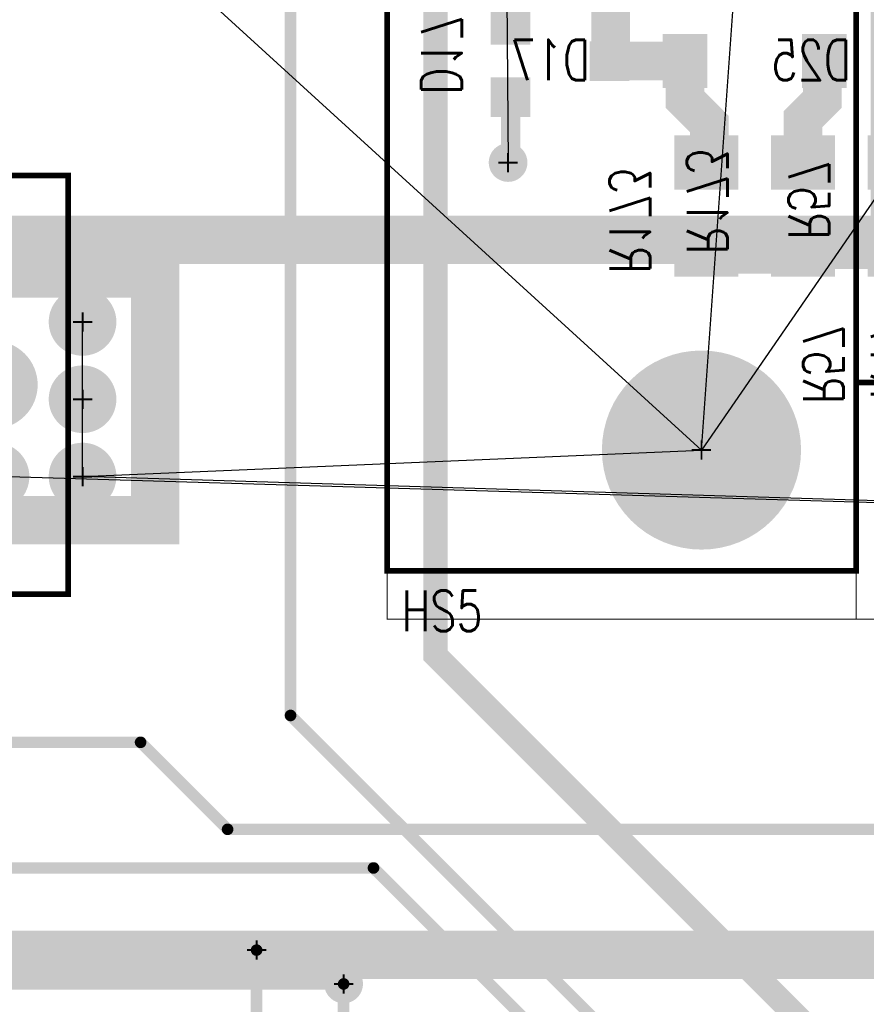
# Model space of a CAD drawing. Extents: x -7.2 to 18.3, y -5.6 to 10.9.
# Tile 63 of 112: x 5.77 to 6.646, y 2.759 to 3.778. Entities that reach past the tile are written whole.
import ezdxf

# ---------------------------------------------------------------- set-up
doc = ezdxf.new("R2010")
doc.units = 0
for name, pattern in [('SIG_107', [2, 1, 1]), ('SIG_116', [2, 1, 1]), ('SIG_141', [2, 1, 1]), ('SIG_144', [2, 1, 1]), ('SIG_158', [2, 1, 1]), ('SIG_16', [2, 1, 1]), ('SIG_181', [2, 1, 1]), ('SIG_19', [2, 1, 1]), ('SIG_51', [2, 1, 1]), ('SIG_57', [2, 1, 1]), ('SIG_7', [2, 1, 1])]:
    doc.linetypes.add(name, pattern=pattern)
for name, color, linetype in [('2D_LINE_02', 112, 'CONTINUOUS'), ('COPPER_01', 1, 'CONTINUOUS'), ('COPPER_04', 5, 'CONTINUOUS'), ('DRIL_NPLTE_THRU_01', 16, 'CONTINUOUS'), ('DRIL_NPLTE_THRU_03', 146, 'CONTINUOUS'), ('DRIL_NPLTE_THRU_04', 176, 'CONTINUOUS'), ('DRIL_PLTE_THRU_01', 16, 'CONTINUOUS'), ('DRIL_PLTE_THRU_03', 146, 'CONTINUOUS'), ('DRIL_PLTE_THRU_04', 176, 'CONTINUOUS'), ('DRIL_SYMBOL', 254, 'CONTINUOUS'), ('LINK_00', 2, 'CONTINUOUS'), ('PADS_BOT', 5, 'CONTINUOUS'), ('PADS_INNER', 1, 'CONTINUOUS'), ('PADS_TOP', 1, 'CONTINUOUS'), ('PADS_XR_131', 3, 'CONTINUOUS'), ('PADS_XR_132', 6, 'CONTINUOUS'), ('PADS_XR_133', 254, 'CONTINUOUS'), ('PART_NAME_123', 255, 'CONTINUOUS'), ('PART_NAME_124', 6, 'CONTINUOUS'), ('PART_NAME_129', 2, 'CONTINUOUS'), ('PART_NAME_130', 106, 'CONTINUOUS'), ('PART_TOP_2DLINE_123', 255, 'CONTINUOUS'), ('PART_TOP_2DLINE_129', 2, 'CONTINUOUS'), ('TRACE_01', 1, 'CONTINUOUS'), ('TRACE_03', 130, 'CONTINUOUS'), ('TRACE_04', 5, 'CONTINUOUS'), ('VIAPTS', 56, 'CONTINUOUS')]:
    doc.layers.add(name, color=color, linetype=linetype)
doc.styles.add('W0$001', font='simplex', dxfattribs={"width": 0.75})
doc.styles.add('W0$006', font='simplex', dxfattribs={"width": 0.75})

# ---------------------------------------------------------------- blocks, each defined once
blk = doc.blocks.new('DRAWING_290')
at = {"layer": '2D_LINE_02', "const_width": 0.05}
blk.add_lwpolyline([(4.49, -4.99), (1.44, -4.99), (1.44, -4.595), (1.515, -4.595), (1.515, -4.25), (2.545, -4.25), (2.545, -3.925), (2.8, -3.925), (2.8, -3.325), (2.34, -3.325), (2.34, -2.915), (-0.125, -2.915), (-0.125, 0)], dxfattribs=at)
blk = doc.blocks.new('SMOOTH_0$05')
at = {"const_width": 0.025}
blk.add_lwpolyline([(-0.0125, 0, 1), (0.0125, 0, 1)], format="xyb", close=True, dxfattribs=at)
blk = doc.blocks.new('COPPER_296')
at = {"layer": 'COPPER_04', "const_width": 0.05}
blk.add_lwpolyline([(0.005, 0.055), (0.23, 0.055), (0.23, -0.2), (0.005, -0.2)], close=True, dxfattribs=at)
at = {"layer": 'COPPER_04'}
for p in [(0.005, 0.055), (0.23, 0.055), (0.005, -0.2), (0.23, -0.2)]:
    blk.add_blockref('SMOOTH_0$05', p, dxfattribs=at)
blk = doc.blocks.new('COPPER_297')
at = {"layer": 'COPPER_01', "const_width": 0.05}
blk.add_lwpolyline([(0.005, 0.055), (0.23, 0.055), (0.23, -0.2), (0.005, -0.2)], close=True, dxfattribs=at)
at = {"layer": 'COPPER_01'}
for p in [(0.005, 0.055), (0.23, 0.055), (0.005, -0.2), (0.23, -0.2)]:
    blk.add_blockref('SMOOTH_0$05', p, dxfattribs=at)
blk = doc.blocks.new('DRIL_HOLE_0')
blk.add_lwpolyline([(0, 0, 1), (0, 0, 1)], format="xyb", close=True)
blk = doc.blocks.new('PAD_11')
at = {"const_width": 0.035}
blk.add_lwpolyline([(-0.0175, 0), (0.0175, 0)], dxfattribs=at)
blk = doc.blocks.new('PAD_1')
blk.add_lwpolyline([(0, 0, 1), (0, 0, 1)], format="xyb", close=True)
blk = doc.blocks.new('PAD_12')
at = {"const_width": 0.041}
blk.add_lwpolyline([(-0.0205, 0), (0.0205, 0)], dxfattribs=at)
blk = doc.blocks.new('STK_BOT_9')
at = {"layer": 'DRIL_NPLTE_THRU_01'}
blk.add_blockref('DRIL_HOLE_0', (0, 0), dxfattribs=at)
at = {"layer": 'DRIL_NPLTE_THRU_03'}
blk.add_blockref('DRIL_HOLE_0', (0, 0), dxfattribs=at)
at = {"layer": 'DRIL_NPLTE_THRU_04'}
blk.add_blockref('DRIL_HOLE_0', (0, 0), dxfattribs=at)
at = {"layer": 'PADS_BOT'}
blk.add_blockref('PAD_11', (0, 0), dxfattribs=at)
at = {"layer": 'PADS_INNER'}
blk.add_blockref('PAD_1', (0, 0), dxfattribs=at)
at = {"layer": 'PADS_TOP'}
blk.add_blockref('PAD_1', (0, 0), dxfattribs=at)
at = {"layer": 'PADS_XR_131'}
blk.add_blockref('PAD_12', (0, 0), dxfattribs=at)
at = {"layer": 'PADS_XR_133'}
blk.add_blockref('PAD_11', (0, 0), dxfattribs=at)
blk = doc.blocks.new('SYM_BOT_6')
for p in [(0, 0.05), (-0.0375, -0.0525), (0.0375, -0.0525)]:
    blk.add_blockref('STK_BOT_9', p)
blk = doc.blocks.new('PART_BOT_4')
blk.add_blockref('SYM_BOT_6', (0, 0))
at = {"layer": 'PART_NAME_124', "style": 'W0$006', "width": 0.75}
blk.add_text('D17', height=0.042, dxfattribs=at).set_placement((-0.035, -0.145))
at = {"layer": 'PART_NAME_130', "style": 'W0$001', "width": 0.75}
blk.add_text('D17', height=0.042, rotation=270, dxfattribs=at).set_placement((-0.0199, 0.0299))
blk = doc.blocks.new('SMOOTH_0$006')
at = {"const_width": 0.003}
blk.add_lwpolyline([(-0.0015, 0, 1), (0.0015, 0, 1)], format="xyb", close=True, dxfattribs=at)
blk = doc.blocks.new('SMOOTH_0$001')
at = {"const_width": 0.0005}
blk.add_lwpolyline([(-0.00025, 0, 1), (0.00025, 0, 1)], format="xyb", close=True, dxfattribs=at)
blk = doc.blocks.new('PART_BODY_TOP_331')
at = {"layer": 'PART_TOP_2DLINE_123', "const_width": 0.006}
blk.add_lwpolyline([(0.315, 0.14), (-0.115, 0.14), (-0.115, -0.05), (0.05, -0.05), (0.05, -0.15), (0.15, -0.15), (0.15, -0.05), (0.315, -0.05)], close=True, dxfattribs=at)
at = {"layer": 'PART_TOP_2DLINE_129', "const_width": 0.001}
blk.add_lwpolyline([(0.315, 0.14), (-0.115, 0.14), (-0.115, -0.05), (0.05, -0.05), (0.05, -0.15), (0.15, -0.15), (0.15, -0.05), (0.315, -0.05)], close=True, dxfattribs=at)
at = {"layer": 'PART_TOP_2DLINE_123'}
for p in [(-0.115, 0.14), (0.315, 0.14), (-0.115, -0.05), (0.05, -0.05), (0.15, -0.05), (0.315, -0.05), (0.05, -0.15), (0.15, -0.15)]:
    blk.add_blockref('SMOOTH_0$006', p, dxfattribs=at)
at = {"layer": 'PART_TOP_2DLINE_129'}
for p in [(-0.115, 0.14), (0.315, 0.14), (-0.115, -0.05), (0.05, -0.05), (0.15, -0.05), (0.315, -0.05), (0.05, -0.15), (0.15, -0.15)]:
    blk.add_blockref('SMOOTH_0$001', p, dxfattribs=at)
blk = doc.blocks.new('DRIL_SYMBOL_0$041')
at = {"layer": 'DRIL_SYMBOL', "const_width": 0.002}
for points in [[(0, -0.01), (0, 0.01)], [(-0.01, 0), (0.01, 0)]]:
    blk.add_lwpolyline(points, dxfattribs=at)
blk = doc.blocks.new('DRIL_HOLE_0$041')
at = {"const_width": 0.0205}
blk.add_lwpolyline([(-0.01025, 0, 1), (0.01025, 0, 1)], format="xyb", close=True, dxfattribs=at)
blk.add_blockref('DRIL_SYMBOL_0$041', (0, 0))
blk = doc.blocks.new('PAD_5')
at = {"const_width": 0.035}
blk.add_lwpolyline([(0, -0.0175, 1), (0, 0.0175, 1)], format="xyb", close=True, dxfattribs=at)
blk = doc.blocks.new('PAD_8')
at = {"const_width": 0.07}
blk.add_lwpolyline([(-0.035, 0), (0.035, 0)], dxfattribs=at)
blk = doc.blocks.new('PAD_9')
at = {"const_width": 0.076}
blk.add_lwpolyline([(-0.038, 0), (0.038, 0)], dxfattribs=at)
blk = doc.blocks.new('STK_TOP_7')
at = {"layer": 'DRIL_PLTE_THRU_01'}
blk.add_blockref('DRIL_HOLE_0$041', (0, 0), dxfattribs=at)
at = {"layer": 'DRIL_PLTE_THRU_03'}
blk.add_blockref('DRIL_HOLE_0$041', (0, 0), dxfattribs=at)
at = {"layer": 'DRIL_PLTE_THRU_04'}
blk.add_blockref('DRIL_HOLE_0$041', (0, 0), dxfattribs=at)
at = {"layer": 'PADS_BOT'}
blk.add_blockref('PAD_8', (0, 0), dxfattribs=at)
at = {"layer": 'PADS_INNER'}
blk.add_blockref('PAD_5', (0, 0), dxfattribs=at)
at = {"layer": 'PADS_TOP'}
blk.add_blockref('PAD_8', (0, 0), dxfattribs=at)
at = {"layer": 'PADS_XR_131'}
blk.add_blockref('PAD_9', (0, 0), dxfattribs=at)
at = {"layer": 'PADS_XR_132'}
blk.add_blockref('PAD_9', (0, 0), dxfattribs=at)
blk = doc.blocks.new('PAD_10')
at = {"const_width": 0.038}
blk.add_lwpolyline([(0, -0.019, 1), (0, 0.019, 1)], format="xyb", close=True, dxfattribs=at)
blk = doc.blocks.new('STK_TOP_6')
at = {"layer": 'DRIL_PLTE_THRU_01'}
blk.add_blockref('DRIL_HOLE_0$041', (0, 0), dxfattribs=at)
at = {"layer": 'DRIL_PLTE_THRU_03'}
blk.add_blockref('DRIL_HOLE_0$041', (0, 0), dxfattribs=at)
at = {"layer": 'DRIL_PLTE_THRU_04'}
blk.add_blockref('DRIL_HOLE_0$041', (0, 0), dxfattribs=at)
at = {"layer": 'PADS_BOT'}
blk.add_blockref('PAD_5', (0, 0), dxfattribs=at)
at = {"layer": 'PADS_INNER'}
blk.add_blockref('PAD_5', (0, 0), dxfattribs=at)
at = {"layer": 'PADS_TOP'}
blk.add_blockref('PAD_5', (0, 0), dxfattribs=at)
at = {"layer": 'PADS_XR_131'}
blk.add_blockref('PAD_10', (0, 0), dxfattribs=at)
at = {"layer": 'PADS_XR_132'}
blk.add_blockref('PAD_10', (0, 0), dxfattribs=at)
blk = doc.blocks.new('SYM_TOP_4')
for name, p in [('PART_BODY_TOP_331', (0, 0)), ('STK_TOP_7', (0, 0)), ('STK_TOP_6', (0.2, 0)), ('STK_TOP_6', (0.1, -0.1))]:
    blk.add_blockref(name, p)
blk = doc.blocks.new('PART_TOP_6')
blk.add_blockref('SYM_TOP_4', (0, 0))
at = {"layer": 'PART_NAME_123', "style": 'W0$006', "width": 0.75}
blk.add_text('Q2', height=0.042, rotation=270, dxfattribs=at).set_placement((0.3375, 0.015))
at = {"layer": 'PART_NAME_129', "style": 'W0$001', "width": 0.75}
blk.add_text('Q2', height=0.07, rotation=270, dxfattribs=at).set_placement((0.0776, 0.0851))
blk = doc.blocks.new('PART_BODY_TOP_356')
at = {"layer": 'PART_TOP_2DLINE_123', "const_width": 0.006}
blk.add_lwpolyline([(-0.6201, 0.2165), (-0.6201, -0.2165), (0.62, -0.2165), (0.62, 0.2165)], close=True, dxfattribs=at)
at = {"layer": 'PART_TOP_2DLINE_129', "const_width": 0.001}
blk.add_lwpolyline([(-0.6201, 0.2165), (-0.6201, -0.2165), (0.6201, -0.2165), (0.6201, 0.2165)], close=True, dxfattribs=at)
at = {"layer": 'PART_TOP_2DLINE_123'}
for p in [(-0.6201, 0.2165), (0.62, 0.2165), (-0.6201, -0.2165), (0.62, -0.2165)]:
    blk.add_blockref('SMOOTH_0$006', p, dxfattribs=at)
at = {"layer": 'PART_TOP_2DLINE_129'}
for p in [(-0.6201, 0.2165), (0.6201, 0.2165), (-0.6201, -0.2165), (0.6201, -0.2165)]:
    blk.add_blockref('SMOOTH_0$001', p, dxfattribs=at)
blk = doc.blocks.new('DRIL_SYMBOL_0$052')
at = {"layer": 'DRIL_SYMBOL', "const_width": 0.002}
for points in [[(0, -0.01), (0, 0.01)], [(-0.01, 0), (0.01, 0)]]:
    blk.add_lwpolyline(points, dxfattribs=at)
blk = doc.blocks.new('DRIL_HOLE_0$052')
at = {"const_width": 0.026}
blk.add_lwpolyline([(-0.013, 0, 1), (0.013, 0, 1)], format="xyb", close=True, dxfattribs=at)
blk.add_blockref('DRIL_SYMBOL_0$052', (0, 0))
blk = doc.blocks.new('PAD_48')
at = {"const_width": 0.0425}
blk.add_lwpolyline([(-0.0015, -0.02125), (0.0015, -0.02125, 1), (0.0015, 0.02125), (-0.0015, 0.02125, 1)], format="xyb", close=True, dxfattribs=at)
blk = doc.blocks.new('PAD_50')
at = {"const_width": 0.0455}
blk.add_lwpolyline([(-0.0015, -0.02275), (0.0015, -0.02275, 1), (0.0015, 0.02275), (-0.0015, 0.02275, 1)], format="xyb", close=True, dxfattribs=at)
blk = doc.blocks.new('STK_TOP_34')
at = {"layer": 'DRIL_PLTE_THRU_01'}
blk.add_blockref('DRIL_HOLE_0$052', (0, 0), dxfattribs=at)
at = {"layer": 'DRIL_PLTE_THRU_03'}
blk.add_blockref('DRIL_HOLE_0$052', (0, 0), dxfattribs=at)
at = {"layer": 'DRIL_PLTE_THRU_04'}
blk.add_blockref('DRIL_HOLE_0$052', (0, 0), dxfattribs=at)
at = {"layer": 'PADS_BOT'}
blk.add_blockref('PAD_48', (0, 0), dxfattribs=at)
at = {"layer": 'PADS_INNER'}
blk.add_blockref('PAD_48', (0, 0), dxfattribs=at)
at = {"layer": 'PADS_TOP'}
blk.add_blockref('PAD_48', (0, 0), dxfattribs=at)
at = {"layer": 'PADS_XR_131'}
blk.add_blockref('PAD_50', (0, 0), dxfattribs=at)
at = {"layer": 'PADS_XR_132'}
blk.add_blockref('PAD_50', (0, 0), dxfattribs=at)
blk = doc.blocks.new('SYM_TOP_29')
for name, p in [('PART_BODY_TOP_356', (0, 0)), ('STK_TOP_34', (-0.5415, 0)), ('STK_TOP_34', (0.5415, 0))]:
    blk.add_blockref(name, p)
blk = doc.blocks.new('PART_TOP_42')
blk.add_blockref('SYM_TOP_29', (0, 0))
at = {"layer": 'PART_NAME_123', "style": 'W0$006', "width": 0.75}
blk.add_text('C5', height=0.042, rotation=180, dxfattribs=at).set_placement((0.62, 0.445))
at = {"layer": 'PART_NAME_129', "style": 'W0$001', "width": 0.75}
blk.add_text('C5', height=0.14, rotation=180, dxfattribs=at).set_placement((0.0551, 0.0749))
blk = doc.blocks.new('PAD_0')
at = {"const_width": 0.04}
blk.add_lwpolyline([(-0.025, 0), (0.025, 0)], dxfattribs=at)
blk = doc.blocks.new('PAD_2')
at = {"const_width": 0.046}
blk.add_lwpolyline([(-0.028, 0), (0.028, 0)], dxfattribs=at)
blk = doc.blocks.new('STK_BOT_11')
at = {"layer": 'DRIL_NPLTE_THRU_01'}
blk.add_blockref('DRIL_HOLE_0', (0, 0), dxfattribs=at)
at = {"layer": 'DRIL_NPLTE_THRU_03'}
blk.add_blockref('DRIL_HOLE_0', (0, 0), dxfattribs=at)
at = {"layer": 'DRIL_NPLTE_THRU_04'}
blk.add_blockref('DRIL_HOLE_0', (0, 0), dxfattribs=at)
at = {"layer": 'PADS_BOT', "rotation": 90}
blk.add_blockref('PAD_0', (0, 0), dxfattribs=at)
at = {"layer": 'PADS_INNER'}
blk.add_blockref('PAD_1', (0, 0), dxfattribs=at)
at = {"layer": 'PADS_TOP'}
blk.add_blockref('PAD_1', (0, 0), dxfattribs=at)
at = {"layer": 'PADS_XR_131', "rotation": 90}
blk.add_blockref('PAD_2', (0, 0), dxfattribs=at)
at = {"layer": 'PADS_XR_133', "rotation": 90}
blk.add_blockref('PAD_0', (0, 0), dxfattribs=at)
blk = doc.blocks.new('SYM_BOT_8')
for p in [(-0.072, 0), (0.072, 0)]:
    blk.add_blockref('STK_BOT_11', p)
blk = doc.blocks.new('PART_BOT_109')
blk.add_blockref('SYM_BOT_8', (0, 0))
at = {"layer": 'PART_NAME_124', "style": 'W0$006', "width": 0.75}
blk.add_text('D25', height=0.042, rotation=180, dxfattribs=at).set_placement((0.0899, -0.075))
at = {"layer": 'PART_NAME_130', "style": 'W0$001', "width": 0.75}
blk.add_text('D25', height=0.042, rotation=180, dxfattribs=at).set_placement((0.0998, 0.0199))
blk = doc.blocks.new('PAD_38')
at = {"const_width": 0.05}
blk.add_lwpolyline([(-0.03, 0), (0.03, 0)], dxfattribs=at)
blk = doc.blocks.new('PAD_37')
at = {"const_width": 0.056}
blk.add_lwpolyline([(-0.033, 0), (0.033, 0)], dxfattribs=at)
blk = doc.blocks.new('STK_BOT_10')
at = {"layer": 'DRIL_NPLTE_THRU_01'}
blk.add_blockref('DRIL_HOLE_0', (0, 0), dxfattribs=at)
at = {"layer": 'DRIL_NPLTE_THRU_03'}
blk.add_blockref('DRIL_HOLE_0', (0, 0), dxfattribs=at)
at = {"layer": 'DRIL_NPLTE_THRU_04'}
blk.add_blockref('DRIL_HOLE_0', (0, 0), dxfattribs=at)
at = {"layer": 'PADS_BOT', "rotation": 90}
blk.add_blockref('PAD_38', (0, 0), dxfattribs=at)
at = {"layer": 'PADS_INNER'}
blk.add_blockref('PAD_1', (0, 0), dxfattribs=at)
at = {"layer": 'PADS_TOP'}
blk.add_blockref('PAD_1', (0, 0), dxfattribs=at)
at = {"layer": 'PADS_XR_131', "rotation": 90}
blk.add_blockref('PAD_37', (0, 0), dxfattribs=at)
at = {"layer": 'PADS_XR_133', "rotation": 90}
blk.add_blockref('PAD_38', (0, 0), dxfattribs=at)
blk = doc.blocks.new('SYM_BOT_10')
for p in [(-0.045, 0), (0.045, 0)]:
    blk.add_blockref('STK_BOT_10', p)
blk = doc.blocks.new('PART_BOT_269')
blk.add_blockref('SYM_BOT_10', (0, 0))
at = {"layer": 'PART_NAME_124', "style": 'W0$006', "width": 0.75}
blk.add_text('R173', height=0.042, rotation=180, dxfattribs=at).set_placement((0.0699, 0.1001))
at = {"layer": 'PART_NAME_130', "style": 'W0$001', "width": 0.75}
blk.add_text('R173', height=0.042, rotation=180, dxfattribs=at).set_placement((0.0499, 0.0201))
blk = doc.blocks.new('PART_BOT_270')
blk.add_blockref('SYM_BOT_10', (0, 0))
at = {"layer": 'PART_NAME_124', "style": 'W0$006', "width": 0.75}
blk.add_text('R47', height=0.042, rotation=180, dxfattribs=at).set_placement((0.2, 0.03))
at = {"layer": 'PART_NAME_130', "style": 'W0$001', "width": 0.75}
blk.add_text('R47', height=0.042, rotation=180, dxfattribs=at).set_placement((0.0349, 0.0201))
blk = doc.blocks.new('PART_BOT_272')
blk.add_blockref('SYM_BOT_10', (0, 0))
at = {"layer": 'PART_NAME_124', "style": 'W0$006', "width": 0.75}
blk.add_text('R57', height=0.042, rotation=180, dxfattribs=at).set_placement((0.205, 0))
at = {"layer": 'PART_NAME_130', "style": 'W0$001', "width": 0.75}
blk.add_text('R57', height=0.042, rotation=180, dxfattribs=at).set_placement((0.0349, 0.0151))
blk = doc.blocks.new('PART_BODY_TOP_389')
at = {"layer": 'PART_TOP_2DLINE_123', "const_width": 0.006}
blk.add_lwpolyline([(-1, 0.325), (1, 0.325), (1, -0.16), (-1, -0.16)], close=True, dxfattribs=at)
blk.add_lwpolyline([(1, -0.16), (-1, -0.16)], dxfattribs=at)
at = {"layer": 'PART_TOP_2DLINE_129', "const_width": 0.001}
blk.add_lwpolyline([(-1.05, 0.325), (1, 0.325), (1, -0.575), (-1.05, -0.575)], close=True, dxfattribs=at)
blk.add_lwpolyline([(1, -0.16), (-1.05, -0.16)], dxfattribs=at)
at = {"layer": 'PART_TOP_2DLINE_123'}
for p in [(-1, 0.325), (-1, -0.16), (-1, -0.16)]:
    blk.add_blockref('SMOOTH_0$006', p, dxfattribs=at)
at = {"layer": 'PART_TOP_2DLINE_129'}
for p in [(-1.05, 0.325), (-1.05, -0.16)]:
    blk.add_blockref('SMOOTH_0$001', p, dxfattribs=at)
blk = doc.blocks.new('DRIL_SYMBOL_0$125')
at = {"layer": 'DRIL_SYMBOL', "const_width": 0.002}
for points in [[(0, -0.01), (0, 0.01)], [(-0.01, 0), (0.01, 0)]]:
    blk.add_lwpolyline(points, dxfattribs=at)
blk = doc.blocks.new('DRIL_HOLE_0$125')
at = {"const_width": 0.0625}
blk.add_lwpolyline([(-0.03125, 0, 1), (0.03125, 0, 1)], format="xyb", close=True, dxfattribs=at)
blk.add_blockref('DRIL_SYMBOL_0$125', (0, 0))
blk = doc.blocks.new('PAD_119')
at = {"const_width": 0.1}
blk.add_lwpolyline([(0, -0.05, 1), (0, 0.05, 1)], format="xyb", close=True, dxfattribs=at)
blk = doc.blocks.new('PAD_122')
at = {"const_width": 0.103}
blk.add_lwpolyline([(0, -0.0515, 1), (0, 0.0515, 1)], format="xyb", close=True, dxfattribs=at)
blk = doc.blocks.new('STK_TOP_75')
at = {"layer": 'DRIL_PLTE_THRU_01'}
blk.add_blockref('DRIL_HOLE_0$125', (0, 0), dxfattribs=at)
at = {"layer": 'DRIL_PLTE_THRU_03'}
blk.add_blockref('DRIL_HOLE_0$125', (0, 0), dxfattribs=at)
at = {"layer": 'DRIL_PLTE_THRU_04'}
blk.add_blockref('DRIL_HOLE_0$125', (0, 0), dxfattribs=at)
at = {"layer": 'PADS_BOT'}
blk.add_blockref('PAD_119', (0, 0), dxfattribs=at)
at = {"layer": 'PADS_INNER'}
blk.add_blockref('PAD_119', (0, 0), dxfattribs=at)
at = {"layer": 'PADS_TOP'}
blk.add_blockref('PAD_119', (0, 0), dxfattribs=at)
at = {"layer": 'PADS_XR_131'}
blk.add_blockref('PAD_122', (0, 0), dxfattribs=at)
at = {"layer": 'PADS_XR_132'}
blk.add_blockref('PAD_122', (0, 0), dxfattribs=at)
blk = doc.blocks.new('SYM_TOP_62')
for name, p in [('PART_BODY_TOP_389', (0, 0)), ('STK_TOP_75', (-0.875, 0))]:
    blk.add_blockref(name, p)
blk = doc.blocks.new('PART_TOP_432')
blk.add_blockref('SYM_TOP_62', (0, 0))
at = {"layer": 'PART_NAME_123', "style": 'W0$006', "width": 0.75}
blk.add_text('HS5', height=0.042, rotation=270, dxfattribs=at).set_placement((-1.0624, 0.3101))
blk = doc.blocks.new('SMOOTH_0$02')
at = {"const_width": 0.01}
blk.add_lwpolyline([(-0.005, 0, 1), (0.005, 0, 1)], format="xyb", close=True, dxfattribs=at)
blk = doc.blocks.new('SMOOTH_0$025')
at = {"const_width": 0.0125}
blk.add_lwpolyline([(-0.00625, 0, 1), (0.00625, 0, 1)], format="xyb", close=True, dxfattribs=at)
blk = doc.blocks.new('SMOOTH_0$012')
at = {"const_width": 0.006}
blk.add_lwpolyline([(-0.003, 0, 1), (0.003, 0, 1)], format="xyb", close=True, dxfattribs=at)
blk = doc.blocks.new('SMOOTH_0$04')
at = {"const_width": 0.02}
blk.add_lwpolyline([(-0.01, 0, 1), (0.01, 0, 1)], format="xyb", close=True, dxfattribs=at)
blk = doc.blocks.new('DRIL_SYMBOL_0$03')
at = {"layer": 'DRIL_SYMBOL', "const_width": 0.002}
for points in [[(0, -0.01), (0, 0.01)], [(-0.01, 0), (0.01, 0)]]:
    blk.add_lwpolyline(points, dxfattribs=at)
blk = doc.blocks.new('DRIL_HOLE_0$03')
at = {"const_width": 0.015}
blk.add_lwpolyline([(-0.0075, 0, 1), (0.0075, 0, 1)], format="xyb", close=True, dxfattribs=at)
blk.add_blockref('DRIL_SYMBOL_0$03', (0, 0))
blk = doc.blocks.new('PAD_189')
at = {"const_width": 0.0275}
blk.add_lwpolyline([(0, -0.01375, 1), (0, 0.01375, 1)], format="xyb", close=True, dxfattribs=at)
blk = doc.blocks.new('STK_TOP_3')
at = {"layer": 'DRIL_PLTE_THRU_01'}
blk.add_blockref('DRIL_HOLE_0$03', (0, 0), dxfattribs=at)
at = {"layer": 'DRIL_PLTE_THRU_03'}
blk.add_blockref('DRIL_HOLE_0$03', (0, 0), dxfattribs=at)
at = {"layer": 'DRIL_PLTE_THRU_04'}
blk.add_blockref('DRIL_HOLE_0$03', (0, 0), dxfattribs=at)
at = {"layer": 'PADS_BOT'}
blk.add_blockref('PAD_189', (0, 0), dxfattribs=at)
at = {"layer": 'PADS_INNER'}
blk.add_blockref('PAD_5', (0, 0), dxfattribs=at)
at = {"layer": 'PADS_TOP'}
blk.add_blockref('PAD_189', (0, 0), dxfattribs=at)
blk = doc.blocks.new('SYM_TOP_1')
blk.add_blockref('STK_TOP_3', (0, 0))
blk = doc.blocks.new('DRIL_SYMBOL_0$018')
at = {"layer": 'DRIL_SYMBOL', "const_width": 0.002}
for points in [[(0, -0.01), (0, 0.01)], [(-0.01, 0), (0.01, 0)]]:
    blk.add_lwpolyline(points, dxfattribs=at)
blk = doc.blocks.new('DRIL_HOLE_0$018')
at = {"const_width": 0.009}
blk.add_lwpolyline([(-0.0045, 0, 1), (0.0045, 0, 1)], format="xyb", close=True, dxfattribs=at)
blk.add_blockref('DRIL_SYMBOL_0$018', (0, 0))
blk = doc.blocks.new('PAD_138')
at = {"const_width": 0.02}
blk.add_lwpolyline([(0, -0.01, 1), (0, 0.01, 1)], format="xyb", close=True, dxfattribs=at)
blk = doc.blocks.new('STK_TOP_4')
at = {"layer": 'DRIL_PLTE_THRU_01'}
blk.add_blockref('DRIL_HOLE_0$018', (0, 0), dxfattribs=at)
at = {"layer": 'DRIL_PLTE_THRU_03'}
blk.add_blockref('DRIL_HOLE_0$018', (0, 0), dxfattribs=at)
at = {"layer": 'DRIL_PLTE_THRU_04'}
blk.add_blockref('DRIL_HOLE_0$018', (0, 0), dxfattribs=at)
at = {"layer": 'PADS_BOT'}
blk.add_blockref('PAD_138', (0, 0), dxfattribs=at)
at = {"layer": 'PADS_INNER'}
blk.add_blockref('PAD_138', (0, 0), dxfattribs=at)
at = {"layer": 'PADS_TOP'}
blk.add_blockref('PAD_138', (0, 0), dxfattribs=at)
blk = doc.blocks.new('SYM_TOP_2')
blk.add_blockref('STK_TOP_4', (0, 0))

msp = doc.modelspace()

# ---------------------------------------------------------------- linework, layer by layer
at = {"layer": 'LINK_00', "linetype": 'SIG_7'}
for p, q in [((6.4752, 3.3324), (4.3802, 5.2449)), ((6.4752, 3.3324), (6.5802, 4.7999)), ((6.6802, 3.6299), (6.4752, 3.3324)), ((5.8351, 3.385), (5.8351, 3.465)), ((5.8351, 3.305), (5.8351, 3.385)), ((5.8351, 3.305), (6.4752, 3.3324)), ((9.1101, 3.205), (5.7451, 3.305)), ((9.1101, 3.205), (5.8351, 3.305))]:
    msp.add_line(p, q, dxfattribs=at)
at = {"layer": 'LINK_00', "linetype": 'SIG_16'}
msp.add_line((6.2701, 4.335), (6.2752, 3.6299), dxfattribs=at)
at = {"layer": 'TRACE_01', "linetype": 'SIG_57', "const_width": 0.012}
msp.add_lwpolyline([(6.718, 2.39), (6.0502, 3.0578), (6.0502, 3.7949), (5.8651, 3.98), (5.3901, 3.98)], dxfattribs=at)
at = {"layer": 'TRACE_01', "linetype": 'SIG_51', "const_width": 0.012}
msp.add_lwpolyline([(6.9651, 2.3199), (6.8102, 2.3199), (6.7701, 2.36), (6.676, 2.36), (6.136, 2.9), (5.7351, 2.9), (5.4501, 3.185), (5.3901, 3.185)], dxfattribs=at)
at = {"layer": 'TRACE_01', "linetype": 'SIG_141', "const_width": 0.012}
msp.add_lwpolyline([(6.0151, 1.75), (6.0151, 2.815)], dxfattribs=at)
at = {"layer": 'TRACE_01', "linetype": 'SIG_144', "const_width": 0.012}
msp.add_lwpolyline([(6.1051, 1.56), (6.1051, 2.78)], dxfattribs=at)
at = {"layer": 'TRACE_03', "linetype": 'SIG_19', "const_width": 0.025}
msp.add_lwpolyline([(6.5901, 1.385), (6.5901, 2.73), (6.2002, 3.1199), (6.2002, 3.8699)], dxfattribs=at)
at = {"layer": 'TRACE_04', "linetype": 'SIG_107', "const_width": 0.04}
for points in [[(6.2812, 4.1249), (6.2812, 3.9799), (6.3812, 3.8799), (6.3812, 3.7359)], [(6.3802, 3.7349), (6.3812, 3.7359)], [(6.3802, 3.7349), (6.4582, 3.7349)], [(6.4582, 3.7349), (6.4582, 3.6949), (6.4832, 3.6699), (6.4832, 3.6329)], [(6.4802, 3.6299), (6.4832, 3.6329)]]:
    msp.add_lwpolyline(points, dxfattribs=at)
at = {"layer": 'TRACE_04', "linetype": 'SIG_116', "const_width": 0.04}
msp.add_lwpolyline([(6.5802, 3.6299), (6.5802, 3.6749), (6.6002, 3.6949), (6.6002, 3.7329), (6.6022, 3.7349)], dxfattribs=at)
at = {"layer": 'TRACE_04', "linetype": 'SIG_16', "const_width": 0.02}
msp.add_lwpolyline([(6.2752, 3.6299), (6.2777, 3.6324), (6.2777, 3.6974)], dxfattribs=at)
at = {"layer": 'TRACE_04', "linetype": 'SIG_181'}
for points, const_width in [([(6.4802, 3.5399), (6.5802, 3.5399)], 0.05), ([(6.5802, 3.5399), (6.6802, 3.5399)], 0.04)]:
    msp.add_lwpolyline(points, dxfattribs=dict(at, const_width=const_width))
at = {"layer": 'TRACE_04', "linetype": 'SIG_158', "const_width": 0.012}
msp.add_lwpolyline([(4.7751, 2.98), (4.8201, 2.98), (4.8701, 3.03), (5.8951, 3.03), (5.9851, 2.94), (6.7303, 2.94), (6.7902, 2.9999)], dxfattribs=at)
at = {"layer": 'TRACE_04', "linetype": 'SIG_141', "const_width": 0.012}
msp.add_lwpolyline([(3.8101, 2.86), (4.1201, 2.86), (4.1451, 2.835), (4.5451, 2.835), (4.6501, 2.94), (4.8351, 2.94), (4.8851, 2.99), (5.3801, 2.99), (5.5551, 2.815), (6.0151, 2.815)], dxfattribs=at)
at = {"layer": 'TRACE_04', "linetype": 'SIG_144', "const_width": 0.012}
msp.add_lwpolyline([(3.8051, 2.77), (4.1401, 2.77), (4.1801, 2.81), (4.7451, 2.81), (4.8951, 2.96), (5.3701, 2.96), (5.5501, 2.78), (6.1051, 2.78)], dxfattribs=at)

# ---------------------------------------------------------------- block references
msp.add_blockref('DRAWING_290', (4.1301, 7.8))
for name, p, rotation in [('PART_TOP_432', (6.4752, 4.2074), 90), ('PART_TOP_6', (6.7752, 3.5174), 90), ('PART_TOP_42', (5.2002, 3.3999), 180)]:
    msp.add_blockref(name, p, dxfattribs=dict(rotation=rotation))
at = {"xscale": -1}
for name, p, rotation in [('PART_BOT_109', (6.5302, 3.7349), -180), ('PART_BOT_4', (6.3302, 3.7349), -90), ('PART_BOT_269', (6.4802, 3.5849), -270), ('PART_BOT_272', (6.5802, 3.5849), -270), ('PART_BOT_270', (6.6802, 3.5849), -270)]:
    msp.add_blockref(name, p, dxfattribs=dict(at, rotation=rotation))
at = {"linetype": 'SIG_7'}
for name in ['COPPER_296', 'COPPER_297']:
    msp.add_blockref(name, (5.6801, 3.46), dxfattribs=at)
at = {"layer": 'TRACE_01'}
for p in [(6.0502, 3.0578), (6.136, 2.9), (6.0151, 2.815), (6.1051, 2.78)]:
    msp.add_blockref('SMOOTH_0$012', p, dxfattribs=at)
at = {"layer": 'TRACE_03'}
msp.add_blockref('SMOOTH_0$025', (6.2002, 3.1199), dxfattribs=at)
at = {"layer": 'TRACE_04'}
for name, p in [('SMOOTH_0$04', (6.3802, 3.7349)), ('SMOOTH_0$04', (6.3802, 3.7349)), ('SMOOTH_0$04', (6.3812, 3.7359)), ('SMOOTH_0$04', (6.3812, 3.7359)), ('SMOOTH_0$04', (6.4582, 3.7349)), ('SMOOTH_0$04', (6.4582, 3.7349)), ('SMOOTH_0$04', (6.6002, 3.7329)), ('SMOOTH_0$04', (6.6022, 3.7349)), ('SMOOTH_0$04', (6.4582, 3.6949)), ('SMOOTH_0$04', (6.6002, 3.6949)), ('SMOOTH_0$02', (6.2777, 3.6974)), ('SMOOTH_0$04', (6.4832, 3.6699)), ('SMOOTH_0$04', (6.5802, 3.6749)), ('SMOOTH_0$04', (6.4802, 3.6299)), ('SMOOTH_0$04', (6.4832, 3.6329)), ('SMOOTH_0$04', (6.4832, 3.6329)), ('SMOOTH_0$04', (6.5802, 3.6299)), ('SMOOTH_0$02', (6.2752, 3.6299)), ('SMOOTH_0$02', (6.2777, 3.6324)), ('SMOOTH_0$05', (6.4802, 3.5399)), ('SMOOTH_0$05', (6.5802, 3.5399)), ('SMOOTH_0$04', (6.5802, 3.5399)), ('SMOOTH_0$012', (5.8951, 3.03)), ('SMOOTH_0$012', (5.9851, 2.94)), ('SMOOTH_0$012', (6.0151, 2.815)), ('SMOOTH_0$012', (6.1051, 2.78))]:
    msp.add_blockref(name, p, dxfattribs=at)
at = {"layer": 'VIAPTS', "linetype": 'SIG_16'}
msp.add_blockref('SYM_TOP_2', (6.2752, 3.6299), dxfattribs=at)
at = {"layer": 'VIAPTS', "linetype": 'SIG_7'}
for p in [(5.8351, 3.465), (5.8351, 3.385), (5.7451, 3.305), (5.8351, 3.305)]:
    msp.add_blockref('SYM_TOP_1', p, dxfattribs=at)
at = {"layer": 'VIAPTS', "linetype": 'SIG_141'}
msp.add_blockref('SYM_TOP_2', (6.0151, 2.815), dxfattribs=at)
at = {"layer": 'VIAPTS', "linetype": 'SIG_144'}
msp.add_blockref('SYM_TOP_2', (6.1051, 2.78), dxfattribs=at)

doc.saveas('drawing.dxf')
